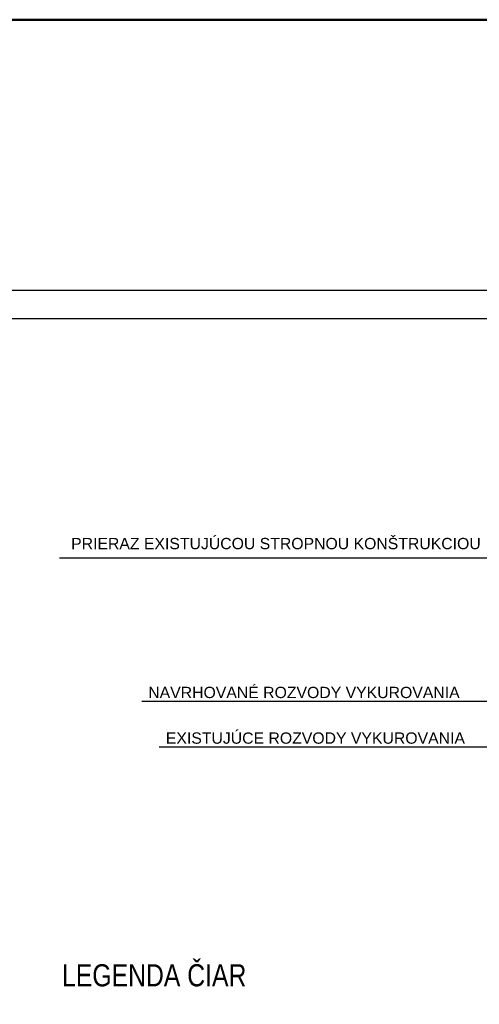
# Model space of a CAD drawing. Header units: millimetres. Extents: x 49721 to 99817, y 15126 to 82527.
# Tile 19 of 25: x 84753 to 88820, y 73809 to 82527. Entities that reach past the tile are written whole.
import ezdxf

# ---------------------------------------------------------------- set-up
doc = ezdxf.new("R2010")
doc.units = ezdxf.units.MM
doc.layers.add('POLO_KY', color=7, linetype='Continuous')
doc.layers.add('ramik', color=61, linetype='Continuous', lineweight=25)
doc.layers.add('TZB-popis', color=7, linetype='Continuous', lineweight=15)
doc.styles.add('ARIAL', font='arial.ttf')
doc.styles.add('Text-koty', font='isocp.shx', dxfattribs={"width": 0.8})

# ---------------------------------------------------------------- blocks, each defined once
blk = doc.blocks.new('*U143')
at = {"layer": 'ramik'}
for points in [[(-840, 0), (0, 0), (0, 297), (-840, 297)], [(-835, 5), (-5, 5), (-5, 292), (-835, 292)]]:
    blk.add_lwpolyline(points, close=True, dxfattribs=at)

msp = doc.modelspace()

# ---------------------------------------------------------------- linework, layer by layer
for p, q in [((85104.6, 77761.8), (88913.4, 77761.8)), ((85835, 76494.1), (90031.4, 76494.1)), ((85987.5, 76090.2), (90031.4, 76090.2))]:
    msp.add_line(p, q)
at = {"color": 240, "lineweight": 50}
msp.add_lwpolyline([(49721.4, 82527.4), (99817.4, 82527.4), (99817.4, 15125.8), (49721.4, 15125.8)], close=True, dxfattribs=at)

# ---------------------------------------------------------------- block references
at = {"layer": 'ramik', "xscale": 49.99999999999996, "yscale": 49.99999999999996, "zscale": 49.99999999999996}
msp.add_blockref('*U143', (95105.3, 65278.5), dxfattribs=at)

# ---------------------------------------------------------------- texts
at = {"layer": 'POLO_KY', "color": 7, "style": 'ARIAL'}
for s, p in [('PRIERAZ EXISTUJÚCOU STROPNOU KONŠTRUKCIOU', (85208, 77839)), ('NAVRHOVANÉ ROZVODY VYKUROVANIA', (85890.5, 76520.7)), ('EXISTUJÚCE ROZVODY VYKUROVANIA', (86046.1, 76116.7))]:
    msp.add_text(s, height=100, dxfattribs=at).set_placement(p)
at = {"layer": 'TZB-popis', "lineweight": 35, "insert": (85127.6, 74164.3, 0), "char_height": 196.02, "width": 7643.407, "attachment_point": 1, "style": 'Text-koty'}
msp.add_mtext('{\\fArial|b0|i0|c238|p34;LEGENDA ČIAR}', dxfattribs=at)

doc.saveas('drawing.dxf')
